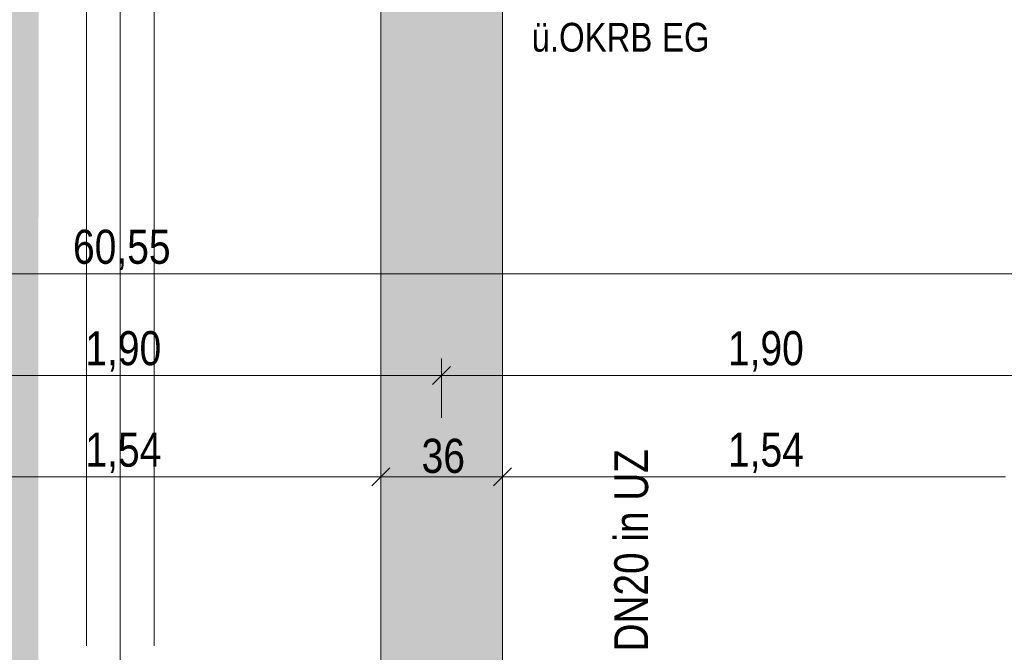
# Model space of a CAD drawing. Extents: x -720 to 300, y 62 to 1107.
# Tile 9 of 117: x -612 to -554, y 222 to 260. Entities that reach past the tile are written whole.
import ezdxf
from ezdxf.lldxf.tags import DXFTag

# ---------------------------------------------------------------- set-up
doc = ezdxf.new("R2010")
doc.units = 0
doc.layers.get('0').update_dxf_attribs({"lineweight": 35})
for name, color, linetype, lineweight, true_color in [('30 -34 Innenwände- 11 Durchbruch', 4, 'Continuous', 9, 0x00ffff), ('30 -35 Decken- 1 Konstruktion-Träger- Stahlbeton', 7, 'grob-A06G9FGE8I', 13, 0x33aa00), ('60- 61 allgemeine Ausstattung- 1 Möbel', 7, 'Continuous', 9, 0x00cccc), ('70 -76 Bemaßung- 2 Allgemein', 9, 'Continuous', 5, 0x808080), ('iwb_Layout BA_Markierung', 7, 'Continuous', 9, 0xbadcdc)]:
    doc.layers.add(name, color=color, linetype=linetype, lineweight=lineweight, true_color=true_color)
doc.layers.add('70 -71 Achsen- 1 Gebäudeachsen', color=7, linetype='STRICHPUNKT2-A06G9FGD8I', lineweight=18)
doc.layers.add('Detailelementbeschriftung', color=7, linetype='Continuous', lineweight=9)
doc.layers.add('iwb_Schraffur_Unterzug', color=7, linetype='Continuous', lineweight=5, true_color=0xffffcc, plot=False)
doc.styles.get("Standard").update_dxf_attribs({"font": 'ARIALN.TTF'})
tags = doc.linetypes.add('grob-A06G9FGE8I', pattern=[14, 3, -8, 3]).pattern_tags.tags
tags[8:9] = [DXFTag(74, 4), DXFTag(75, 0), DXFTag(340, '0'), DXFTag(46, 0.0), DXFTag(50, 0.0), DXFTag(44, 0.0), DXFTag(45, 0.0)]
tags[6:7] = [DXFTag(74, 4), DXFTag(75, 0), DXFTag(340, '0'), DXFTag(46, 0.0), DXFTag(50, 0.0), DXFTag(44, 0.0), DXFTag(45, 0.0)]
tags[4:5] = [DXFTag(74, 4), DXFTag(75, 0), DXFTag(340, '0'), DXFTag(46, 0.0), DXFTag(50, 0.0), DXFTag(44, 0.0), DXFTag(45, 0.0)]
tags = doc.linetypes.add('STRICHPUNKT2-A06G9FGD8I', pattern=[12.7, 6.35, -3.175, 0, -3.175]).pattern_tags.tags
tags[10:11] = [DXFTag(74, 4), DXFTag(75, 0), DXFTag(340, '0'), DXFTag(46, 0.0), DXFTag(50, 0.0), DXFTag(44, 0.0), DXFTag(45, 0.0)]
tags[8:9] = [DXFTag(74, 4), DXFTag(75, 0), DXFTag(340, '0'), DXFTag(46, 0.0), DXFTag(50, 0.0), DXFTag(44, 0.0), DXFTag(45, 0.0)]
tags[6:7] = [DXFTag(74, 4), DXFTag(75, 0), DXFTag(340, '0'), DXFTag(46, 0.0), DXFTag(50, 0.0), DXFTag(44, 0.0), DXFTag(45, 0.0)]
tags[4:5] = [DXFTag(74, 4), DXFTag(75, 0), DXFTag(340, '0'), DXFTag(46, 0.0), DXFTag(50, 0.0), DXFTag(44, 0.0), DXFTag(45, 0.0)]

# ---------------------------------------------------------------- blocks, each defined once
blk = doc.blocks.new('Polygon-A06G9FG58I')
at = {"color": 0, "linetype": 'ByBlock', "lineweight": -2, "ltscale": 0.13}
blk.add_solid([(-611.172, 79.137), (-682.312, 78.948), (-611.005, 1076.748), (-682.312, 1076.748)], dxfattribs=at)
blk = doc.blocks.new('Referenz-A06G9FGF8I')
at = {"layer": '30 -35 Decken- 1 Konstruktion-Träger- Stahlbeton', "color": 0}
for p, q in [((-590.906, 216.847), (-590.906, 763.847)), ((-583.706, 216.847), (-583.706, 763.847))]:
    blk.add_line(p, q, dxfattribs=at)
at = {"layer": '60- 61 allgemeine Ausstattung- 1 Möbel', "color": 0, "linetype": 'Continuous', "ltscale": 0.13}
for p, q in [((-608.306, 761.847), (-608.306, 222.847)), ((-604.306, 761.847), (-604.306, 222.847))]:
    blk.add_line(p, q, dxfattribs=at)
at = {"layer": '70 -71 Achsen- 1 Gebäudeachsen', "color": 0, "linetype": 'STRICHPUNKT2-A06G9FGD8I', "ltscale": 0.18}
blk.add_line((-606.306, 1077.787), (-606.306, 78.347), dxfattribs=at)
at = {"layer": '70 -76 Bemaßung- 2 Allgemein', "color": 0, "linetype": 'Continuous', "ltscale": 0.13}
for p, q in [((-1.866, 244.847), (-682.312, 244.847)), ((-587.306, 236.347), (-587.306, 239.847)), ((-587.306, 236.347), (-587.306, 239.847)), ((-588.366, 238.847), (-624.246, 238.847)), ((-586.306, 238.847), (-588.366, 238.847)), ((-588.306, 238.847), (-586.246, 238.847)), ((-550.366, 238.847), (-586.246, 238.847)), ((-590.906, 230.347), (-590.906, 233.847)), ((-590.906, 230.347), (-590.906, 233.847)), ((-583.706, 230.347), (-583.706, 233.847)), ((-583.706, 230.347), (-583.706, 233.847)), ((-591.966, 232.847), (-620.646, 232.847)), ((-589.906, 232.847), (-591.966, 232.847)), ((-591.906, 232.847), (-589.846, 232.847)), ((-584.766, 232.847), (-589.846, 232.847)), ((-582.706, 232.847), (-584.766, 232.847)), ((-584.706, 232.847), (-582.646, 232.847)), ((-553.966, 232.847), (-582.646, 232.847))]:
    blk.add_line(p, q, dxfattribs=at)
at = {"layer": '70 -76 Bemaßung- 2 Allgemein', "color": 0, "linetype": 'Continuous', "lineweight": 20, "ltscale": 0.2}
for p, q in [((-587.837, 238.316), (-586.775, 239.377)), ((-586.775, 239.377), (-587.837, 238.316)), ((-590.375, 233.377), (-591.437, 232.316)), ((-591.437, 232.316), (-590.375, 233.377)), ((-583.175, 233.377), (-584.237, 232.316)), ((-584.237, 232.316), (-583.175, 233.377))]:
    blk.add_line(p, q, dxfattribs=at)
at = {"layer": '30 -34 Innenwände- 11 Durchbruch', "color": 0, "linetype": 'Continuous', "ltscale": 0.13, "char_height": 1.7, "attachment_point": 1}
for s, insert in [('{\\fArial Narrow;ü.OKRB}', (-581.983, 259.693)), ('{\\fArial Narrow;EG}', (-574.27, 259.693))]:
    blk.add_mtext(s, dxfattribs=dict(at, insert=insert))
at = {"layer": '70 -76 Bemaßung- 2 Allgemein', "color": 0, "linetype": 'Continuous', "ltscale": 0.13, "char_height": 2.01377, "attachment_point": 1}
for s, insert in [('{\\fArial Narrow;60,55}', (-609.104, 247.462)), ('{\\fArial Narrow;1,90}', (-608.374, 241.462)), ('{\\fArial Narrow;1,90}', (-570.374, 241.462)), ('{\\fArial Narrow;1,54}', (-608.37, 235.462)), ('{\\fArial Narrow;1,54}', (-570.37, 235.462)), ('{\\fArial Narrow;36}', (-588.488, 235.098))]:
    blk.add_mtext(s, dxfattribs=dict(at, insert=insert))
blk = doc.blocks.new('Referenz-A06G9FGH8I')
at = {"layer": 'iwb_Schraffur_Unterzug', "linetype": 'Continuous', "ltscale": 0.13}
blk.add_hatch(color=256, dxfattribs=at).paths.add_polyline_path([(-586.906, 216.847), (-590.906, 216.847), (-590.906, 763.847), (-583.706, 763.847), (-583.706, 216.847)])
blk = doc.blocks.new('Einzeiliger Text-A06G9FJJ8I')
at = {"color": 0, "lineweight": -2, "insert": (-577.094, 222.523), "char_height": 2, "attachment_point": 1, "rotation": 90}
blk.add_mtext('{\\fArial Narrow;DN20 in UZ}', dxfattribs=at)

msp = doc.modelspace()

# ---------------------------------------------------------------- block references
at = {"color": 8, "lineweight": 25, "ltscale": 0.25, "true_color": 0x808080}
for name in ['Referenz-A06G9FGF8I', 'Referenz-A06G9FGH8I']:
    msp.add_blockref(name, (0, 0), dxfattribs=at)
at = {"layer": 'Detailelementbeschriftung', "ltscale": 0.13}
msp.add_blockref('Einzeiliger Text-A06G9FJJ8I', (0, 0), dxfattribs=at)
at = {"layer": 'iwb_Layout BA_Markierung', "ltscale": 0.13}
msp.add_blockref('Polygon-A06G9FG58I', (0, 0), dxfattribs=at)

doc.saveas('drawing.dxf')
